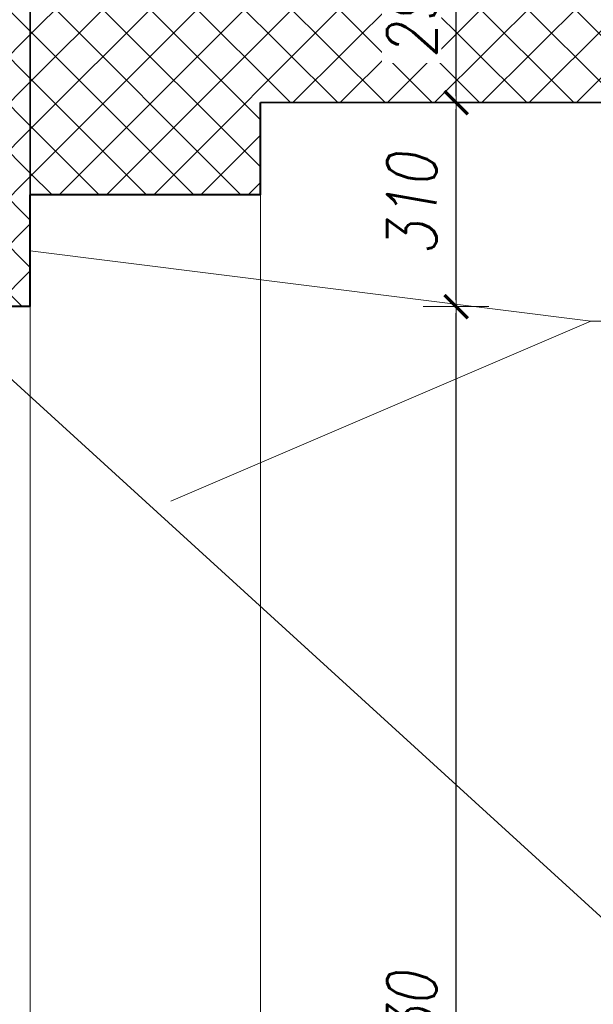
# Model space of a CAD drawing. Header units: millimetres. Extents: x 558 to 31258, y -5755 to 11028.
# Tile 6 of 58: x 29078 to 29165, y 9314 to 9464. Entities that reach past the tile are written whole.
import ezdxf

# ---------------------------------------------------------------- set-up
doc = ezdxf.new("R2010")
doc.units = ezdxf.units.MM
for name, color, linetype, lineweight in [('K_Grube', 4, 'Continuous', 35), ('K_Grube_projektowane', 10, 'Continuous', 40), ('K_Kreskowanie', 8, 'Continuous', 5), ('K_Opis_zmienny', 2, 'Continuous', 13), ('K_Widokowe', 6, 'Continuous', 13), ('K_Wymiarowanie', 84, 'Continuous', 13)]:
    doc.layers.add(name, color=color, linetype=linetype, lineweight=lineweight)
doc.styles.add('Zwykły 50', font='romans.shx', dxfattribs={"width": 0.8, "oblique": 10, "height": 7.5})
doc.dimstyles.new('Skala_50', dxfattribs={"dimtxt": 7.5, "dimasz": 1, "dimexe": 1.25, "dimexo": 0.625, "dimgap": 3, "dimtad": 1, "dimdec": 1, "dimlfac": 10, "dimrnd": 0.5, "dimdsep": 46, "dimtxsty": 'Zwykły 50', "dimblk": 'Wymiar', "dimcen": 2.5, "dimse1": 1, "dimse2": 1, "dimazin": 0, "dimtfac": 1, "dimtdec": 1, "dimtix": 1, "dimtmove": 0, "dimatfit": 3, "dimfxl": 1, "dimtfill": 1, "dimarcsym": 0})
pattern_1 = [(45, (-181.491, 0), (-3.59210245, 3.59210245), []), (135, (-181.491, 0), (-3.59210245, -3.59210245), [])]

# ---------------------------------------------------------------- blocks, each defined once
blk = doc.blocks.new('Wymiar')
for p, q in [((0, -5), (0, 5)), ((-3.75, 0), (3.75, 0))]:
    blk.add_line(p, q)
at = {"const_width": 0.5}
blk.add_lwpolyline([(-1.77, -1.77), (1.77, 1.77)], dxfattribs=at)
blk = doc.blocks.new('*D819')
at = {"layer": 'Defpoints', "color": 0}
for p in [(29020.09, 9437), (29079.52, 9437), (29073.03, 9197)]:
    blk.add_point(p, dxfattribs=at)
at = {"layer": 'K_Wymiarowanie', "color": 0, "lineweight": -2, "ltscale": 5}
blk.add_line((29020.09, 9198), (29020.09, 9436), dxfattribs=at)
at = {"layer": 'K_Wymiarowanie', "color": 0, "linetype": 'ByBlock', "lineweight": -2}
for p, rotation in [((29020.09, 9437), 90), ((29020.09, 9197), 270)]:
    blk.add_blockref('Wymiar', p, dxfattribs=dict(at, rotation=rotation))
at = {"layer": 'K_Wymiarowanie', "color": 0, "ltscale": 5, "insert": (29013.34, 9317), "char_height": 7.5, "attachment_point": 5, "rotation": 90, "style": 'Zwykły 50', "bg_fill": 3, "box_fill_scale": 1.1, "bg_fill_color": 256, "bg_fill_true_color": 13158600, "bg_fill_transparency": 0}
blk.add_mtext('2400', dxfattribs=at)
blk = doc.blocks.new('*D820')
at = {"layer": 'Defpoints', "color": 0}
for p in [(29020.09, 9830), (29079.52, 9830), (29079.52, 9437)]:
    blk.add_point(p, dxfattribs=at)
at = {"layer": 'K_Wymiarowanie', "color": 0, "lineweight": -2, "ltscale": 5}
blk.add_line((29020.09, 9438), (29020.09, 9829), dxfattribs=at)
at = {"layer": 'K_Wymiarowanie', "color": 0, "linetype": 'ByBlock', "lineweight": -2}
for p, rotation in [((29020.09, 9830), 90), ((29020.09, 9437), 270)]:
    blk.add_blockref('Wymiar', p, dxfattribs=dict(at, rotation=rotation))
at = {"layer": 'K_Wymiarowanie', "color": 0, "ltscale": 5, "insert": (29013.34, 9633.5), "char_height": 7.5, "attachment_point": 5, "rotation": 90, "style": 'Zwykły 50', "bg_fill": 3, "box_fill_scale": 1.1, "bg_fill_color": 256, "bg_fill_true_color": 13158600, "bg_fill_transparency": 0}
blk.add_mtext('3930', dxfattribs=at)
blk = doc.blocks.new('*D823')
at = {"layer": 'Defpoints', "color": 0}
for p in [(29079.52, 9420), (29144.28, 9420), (29123.26, 9197)]:
    blk.add_point(p, dxfattribs=at)
at = {"layer": 'K_Wymiarowanie', "color": 0, "lineweight": -2, "ltscale": 5}
blk.add_line((29144.28, 9198), (29144.28, 9419), dxfattribs=at)
at = {"layer": 'K_Wymiarowanie', "color": 0, "linetype": 'ByBlock', "lineweight": -2}
for p, rotation in [((29144.28, 9420), 90), ((29144.28, 9197), 270)]:
    blk.add_blockref('Wymiar', p, dxfattribs=dict(at, rotation=rotation))
at = {"layer": 'K_Wymiarowanie', "color": 0, "ltscale": 5, "insert": (29137.53, 9308.5), "char_height": 7.5, "attachment_point": 5, "rotation": 90, "style": 'Zwykły 50', "bg_fill": 3, "box_fill_scale": 1.1, "bg_fill_color": 256, "bg_fill_true_color": 13158600, "bg_fill_transparency": 0}
blk.add_mtext('2230', dxfattribs=at)
blk = doc.blocks.new('*D824')
at = {"layer": 'Defpoints', "color": 0}
for p in [(29136.96, 9451), (29144.28, 9451), (29079.52, 9420)]:
    blk.add_point(p, dxfattribs=at)
at = {"layer": 'K_Wymiarowanie', "color": 0, "lineweight": -2, "ltscale": 5}
blk.add_line((29144.28, 9421), (29144.28, 9450), dxfattribs=at)
at = {"layer": 'K_Wymiarowanie', "color": 0, "linetype": 'ByBlock', "lineweight": -2}
for p, rotation in [((29144.28, 9451), 90), ((29144.28, 9420), 270)]:
    blk.add_blockref('Wymiar', p, dxfattribs=dict(at, rotation=rotation))
at = {"layer": 'K_Wymiarowanie', "color": 0, "ltscale": 5, "insert": (29137.53, 9435.5), "char_height": 7.5, "attachment_point": 5, "rotation": 90, "style": 'Zwykły 50', "bg_fill": 3, "box_fill_scale": 1.1, "bg_fill_color": 256, "bg_fill_true_color": 13158600, "bg_fill_transparency": 0}
blk.add_mtext('310', dxfattribs=at)
blk = doc.blocks.new('*D825')
at = {"layer": 'Defpoints', "color": 0}
for p in [(29134.13, 9480), (29144.28, 9480), (29136.96, 9451)]:
    blk.add_point(p, dxfattribs=at)
at = {"layer": 'K_Wymiarowanie', "color": 0, "lineweight": -2, "ltscale": 5}
blk.add_line((29144.28, 9452), (29144.28, 9479), dxfattribs=at)
at = {"layer": 'K_Wymiarowanie', "color": 0, "linetype": 'ByBlock', "lineweight": -2}
for p, rotation in [((29144.28, 9480), 90), ((29144.28, 9451), 270)]:
    blk.add_blockref('Wymiar', p, dxfattribs=dict(at, rotation=rotation))
at = {"layer": 'K_Wymiarowanie', "color": 0, "ltscale": 5, "insert": (29137.53, 9465.5), "char_height": 7.5, "attachment_point": 5, "rotation": 90, "style": 'Zwykły 50', "bg_fill": 3, "box_fill_scale": 1.1, "bg_fill_color": 256, "bg_fill_true_color": 13158600, "bg_fill_transparency": 0}
blk.add_mtext('290', dxfattribs=at)

msp = doc.modelspace()

# ---------------------------------------------------------------- hatches: boundary and pattern name
at = {"layer": 'K_Kreskowanie', "ltscale": 5}
h = msp.add_hatch(dxfattribs=at)
h.set_pattern_fill('ANSI37', color=256, scale=1.6)
h.set_pattern_definition(pattern_1)
h.paths.add_polyline_path([(29064.52, 9472.454), (29064.52, 9420.004), (29079.52, 9420.004), (29079.52, 9480.004), (29069.52, 9480.004), (29069.52, 9475.004), (29064.52, 9475.004), (29064.52, 9472.454)], is_closed=False)
h = msp.add_hatch(dxfattribs=at)
h.set_pattern_fill('ANSI37', color=256, scale=1.6)
h.set_pattern_definition(pattern_1)
h.paths.add_polyline_path([(29333.52, 9451.004), (29405.52, 9451.004), (29405.52, 9480.004), (29079.52, 9480.004), (29079.52, 9437.004), (29114.52, 9437.004), (29114.52, 9451.004), (29323.52, 9451.004), (29323.52, 9197.004), (29079.52, 9197.004), (29079.52, 9177.004), (29405.52, 9177.004), (29405.52, 9197.004), (29333.52, 9197.004), (29333.52, 9451.004)], is_closed=False)

# ---------------------------------------------------------------- linework, layer by layer
at = {"layer": 'K_Grube', "ltscale": 5}
for p, q in [((29079.52, 9437.004), (29079.52, 9480.004)), ((29323.52, 9451.004), (29114.52, 9451.004))]:
    msp.add_line(p, q, dxfattribs=at)
at = {"layer": 'K_Grube_projektowane'}
for p, q in [((29114.52, 9437.004), (29114.52, 9451.004)), ((29114.52, 9437.004), (29079.52, 9437.004)), ((29079.52, 9420.004), (29079.52, 9437.004)), ((29079.52, 9420.004), (29064.52, 9420.004))]:
    msp.add_line(p, q, dxfattribs=at)
at = {"layer": 'K_Opis_zmienny', "ltscale": 5}
for q in [(29079.52, 9428.504), (29100.919, 9390.425)]:
    msp.add_line((29164.782, 9417.818), q, dxfattribs=at)
at = {"layer": 'K_Opis_zmienny'}
for p, q in [((29064.52, 9420.004), (29190.858, 9304.869)), ((29164.782, 9417.818), (29312.473, 9417.818))]:
    msp.add_line(p, q, dxfattribs=at)
at = {"layer": 'K_Widokowe', "color": 10, "ltscale": 5}
for p, q in [((29114.52, 9437.004), (29114.52, 9307.004)), ((29079.52, 9420.004), (29079.52, 9197.004))]:
    msp.add_line(p, q, dxfattribs=at)

# ---------------------------------------------------------------- next in the draw order: dimensions: what is measured, and where the dimension line sits
at = {"layer": 'K_Wymiarowanie', "ltscale": 5}
dim = msp.add_linear_dim(base=(29020.089, 9437.004), p1=(29073.025, 9197.004), p2=(29079.52, 9437.004), angle=90, dimstyle='Skala_50', override={"dimtmove": 1}, dxfattribs=at)
dim.commit()
dim.dimension.update_dxf_attribs({"geometry": '*D819', "text_midpoint": (29013.339, 9317.004)})

# ---------------------------------------------------------------- next in the draw order: dimensions: what is measured, and where the dimension line sits
dim = msp.add_linear_dim(base=(29020.089, 9830.004), p1=(29079.52, 9437.004), p2=(29079.52, 9830.004), angle=90, dimstyle='Skala_50', override={"dimtmove": 1}, dxfattribs=at)
dim.commit()
dim.dimension.update_dxf_attribs({"geometry": '*D820', "text_midpoint": (29013.339, 9633.504)})
dim = msp.add_linear_dim(base=(29144.282, 9420.004), p1=(29123.26, 9197.004), p2=(29079.52, 9420.004), angle=90, dimstyle='Skala_50', dxfattribs=at)
dim.commit()
dim.dimension.update_dxf_attribs({"geometry": '*D823', "text_midpoint": (29137.532, 9308.504)})

# ---------------------------------------------------------------- next in the draw order: dimensions: what is measured, and where the dimension line sits
dim = msp.add_linear_dim(base=(29144.282, 9451.004), p1=(29079.52, 9420.004), p2=(29136.96, 9451.004), angle=90, dimstyle='Skala_50', override={"dimtmove": 1}, dxfattribs=at)
dim.commit()
dim.dimension.update_dxf_attribs({"geometry": '*D824', "text_midpoint": (29137.532, 9435.504)})

# ---------------------------------------------------------------- next in the draw order: dimensions: what is measured, and where the dimension line sits
dim = msp.add_linear_dim(base=(29144.282, 9480.004), p1=(29136.96, 9451.004), p2=(29134.126, 9480.004), angle=90, dimstyle='Skala_50', override={"dimtmove": 1}, dxfattribs=at)
dim.commit()
dim.dimension.update_dxf_attribs({"geometry": '*D825', "text_midpoint": (29137.532, 9465.504)})

doc.saveas('drawing.dxf')
